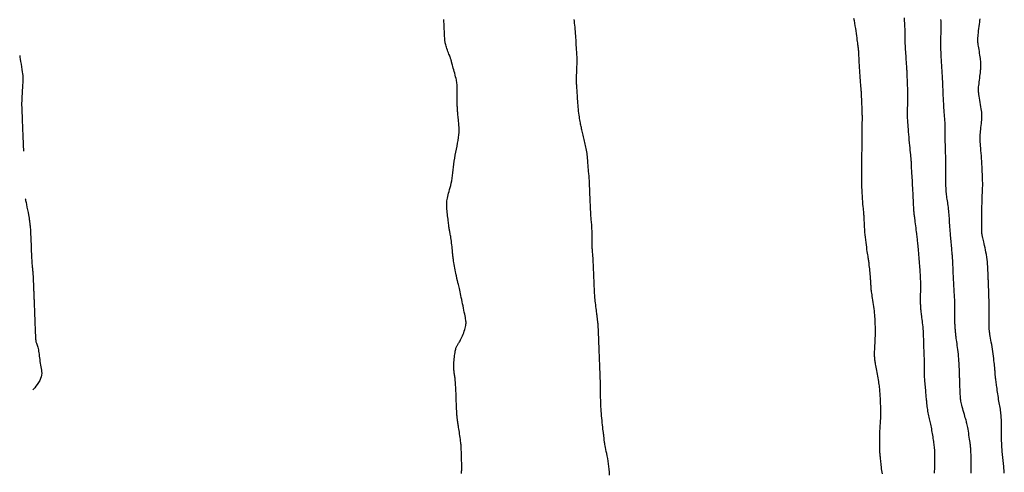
# Model space of a CAD drawing. Header units: millimetres. Extents: x 32690613 to 32693367, y 5343692 to 5344708.
# Tile 26 of 256: x 32692207 to 32692248, y 5343823 to 5343842. Entities that reach past the tile are written whole.
import ezdxf

# ---------------------------------------------------------------- set-up
doc = ezdxf.new("R2010")
doc.units = ezdxf.units.MM
doc.header["$LTSCALE"] = 20
for name, color, linetype in [('02-DGM_HL_495.00', 142, 'Continuous'), ('02-DGM_HL_495.50', 152, 'Continuous'), ('02-DGM_HL_496.00', 162, 'Continuous'), ('02-DGM_HL_496.50', 172, 'Continuous')]:
    doc.layers.add(name, color=color, linetype=linetype)

msp = doc.modelspace()

# ---------------------------------------------------------------- linework, layer by layer
at = {"layer": '02-DGM_HL_495.00', "elevation": 495, "flags": 128}
for points in [[(32692242.067, 5343841.883), (32692242.087, 5343841.777), (32692242.106, 5343841.668), (32692242.124, 5343841.558), (32692242.141, 5343841.448), (32692242.157, 5343841.341), (32692242.172, 5343841.238), (32692242.185, 5343841.141), (32692242.197, 5343841.052), (32692242.208, 5343840.972), (32692242.217, 5343840.904), (32692242.224, 5343840.848), (32692242.23, 5343840.803), (32692242.235, 5343840.768), (32692242.239, 5343840.741), (32692242.242, 5343840.721), (32692242.244, 5343840.705), (32692242.246, 5343840.692), (32692242.248, 5343840.681), (32692242.25, 5343840.669), (32692242.253, 5343840.655), (32692242.255, 5343840.638), (32692242.257, 5343840.615), (32692242.26, 5343840.587), (32692242.263, 5343840.551), (32692242.266, 5343840.505), (32692242.269, 5343840.449), (32692242.272, 5343840.38), (32692242.276, 5343840.301), (32692242.28, 5343840.213), (32692242.285, 5343840.118), (32692242.29, 5343840.016), (32692242.295, 5343839.911), (32692242.301, 5343839.803), (32692242.308, 5343839.694), (32692242.316, 5343839.586), (32692242.323, 5343839.479), (32692242.331, 5343839.376), (32692242.339, 5343839.278), (32692242.347, 5343839.185), (32692242.354, 5343839.1), (32692242.361, 5343839.022), (32692242.367, 5343838.955), (32692242.372, 5343838.897), (32692242.375, 5343838.848), (32692242.378, 5343838.805), (32692242.381, 5343838.763), (32692242.383, 5343838.722), (32692242.385, 5343838.679), (32692242.387, 5343838.629), (32692242.389, 5343838.572), (32692242.392, 5343838.505), (32692242.395, 5343838.429), (32692242.398, 5343838.348), (32692242.401, 5343838.264), (32692242.405, 5343838.18), (32692242.408, 5343838.099), (32692242.411, 5343838.023), (32692242.413, 5343837.956), (32692242.416, 5343837.899), (32692242.417, 5343837.851), (32692242.419, 5343837.812), (32692242.42, 5343837.779), (32692242.421, 5343837.752), (32692242.421, 5343837.73), (32692242.421, 5343837.71), (32692242.421, 5343837.692), (32692242.421, 5343837.673), (32692242.421, 5343837.654), (32692242.42, 5343837.632), (32692242.419, 5343837.606), (32692242.419, 5343837.574), (32692242.418, 5343837.536), (32692242.417, 5343837.488), (32692242.416, 5343837.431), (32692242.415, 5343837.363), (32692242.414, 5343837.285), (32692242.413, 5343837.198), (32692242.412, 5343837.103), (32692242.411, 5343837.002), (32692242.41, 5343836.896), (32692242.409, 5343836.786), (32692242.408, 5343836.674), (32692242.407, 5343836.56), (32692242.406, 5343836.446), (32692242.405, 5343836.336), (32692242.404, 5343836.229), (32692242.404, 5343836.129), (32692242.403, 5343836.038), (32692242.402, 5343835.956), (32692242.402, 5343835.887), (32692242.402, 5343835.831), (32692242.402, 5343835.785), (32692242.402, 5343835.747), (32692242.402, 5343835.711), (32692242.402, 5343835.675), (32692242.402, 5343835.635), (32692242.402, 5343835.587), (32692242.402, 5343835.529), (32692242.401, 5343835.456), (32692242.4, 5343835.37), (32692242.4, 5343835.273), (32692242.4, 5343835.167), (32692242.4, 5343835.053), (32692242.402, 5343834.934), (32692242.404, 5343834.811), (32692242.409, 5343834.686), (32692242.414, 5343834.562), (32692242.421, 5343834.439), (32692242.429, 5343834.32), (32692242.437, 5343834.207), (32692242.446, 5343834.101), (32692242.454, 5343834.004), (32692242.462, 5343833.918), (32692242.469, 5343833.844), (32692242.475, 5343833.785), (32692242.48, 5343833.737), (32692242.484, 5343833.696), (32692242.488, 5343833.659), (32692242.491, 5343833.622), (32692242.493, 5343833.583), (32692242.496, 5343833.537), (32692242.499, 5343833.481), (32692242.502, 5343833.412), (32692242.506, 5343833.331), (32692242.511, 5343833.241), (32692242.516, 5343833.142), (32692242.522, 5343833.038), (32692242.53, 5343832.929), (32692242.538, 5343832.819), (32692242.548, 5343832.708), (32692242.56, 5343832.598), (32692242.572, 5343832.492), (32692242.586, 5343832.389), (32692242.6, 5343832.291), (32692242.613, 5343832.2), (32692242.627, 5343832.115), (32692242.639, 5343832.039), (32692242.65, 5343831.972), (32692242.659, 5343831.914), (32692242.667, 5343831.865), (32692242.674, 5343831.821), (32692242.681, 5343831.78), (32692242.686, 5343831.739), (32692242.692, 5343831.697), (32692242.698, 5343831.65), (32692242.704, 5343831.596), (32692242.711, 5343831.534), (32692242.718, 5343831.464), (32692242.726, 5343831.39), (32692242.734, 5343831.313), (32692242.742, 5343831.235), (32692242.749, 5343831.159), (32692242.756, 5343831.087), (32692242.762, 5343831.021), (32692242.767, 5343830.963), (32692242.771, 5343830.911), (32692242.774, 5343830.866), (32692242.776, 5343830.827), (32692242.778, 5343830.791), (32692242.78, 5343830.758), (32692242.781, 5343830.728), (32692242.782, 5343830.698), (32692242.784, 5343830.668), (32692242.785, 5343830.638), (32692242.787, 5343830.605), (32692242.79, 5343830.57), (32692242.794, 5343830.53), (32692242.799, 5343830.485), (32692242.805, 5343830.434), (32692242.814, 5343830.375), (32692242.825, 5343830.309), (32692242.837, 5343830.236), (32692242.85, 5343830.158), (32692242.864, 5343830.074), (32692242.878, 5343829.988), (32692242.892, 5343829.9), (32692242.905, 5343829.81), (32692242.916, 5343829.722), (32692242.926, 5343829.634), (32692242.934, 5343829.549), (32692242.941, 5343829.467), (32692242.946, 5343829.387), (32692242.95, 5343829.31), (32692242.954, 5343829.237), (32692242.957, 5343829.168), (32692242.959, 5343829.104), (32692242.962, 5343829.043), (32692242.964, 5343828.986), (32692242.966, 5343828.932), (32692242.967, 5343828.877), (32692242.967, 5343828.823), (32692242.968, 5343828.766), (32692242.967, 5343828.706), (32692242.965, 5343828.642), (32692242.963, 5343828.572), (32692242.96, 5343828.498), (32692242.957, 5343828.421), (32692242.953, 5343828.343), (32692242.949, 5343828.266), (32692242.945, 5343828.191), (32692242.941, 5343828.12), (32692242.938, 5343828.054), (32692242.935, 5343827.995), (32692242.933, 5343827.941), (32692242.932, 5343827.893), (32692242.931, 5343827.849), (32692242.931, 5343827.809), (32692242.932, 5343827.771), (32692242.933, 5343827.735), (32692242.935, 5343827.699), (32692242.938, 5343827.663), (32692242.941, 5343827.626), (32692242.946, 5343827.587), (32692242.951, 5343827.546), (32692242.958, 5343827.502), (32692242.966, 5343827.453), (32692242.975, 5343827.4), (32692242.985, 5343827.341), (32692242.997, 5343827.276), (32692243.009, 5343827.205), (32692243.023, 5343827.131), (32692243.037, 5343827.055), (32692243.051, 5343826.977), (32692243.065, 5343826.9), (32692243.078, 5343826.824), (32692243.091, 5343826.751), (32692243.103, 5343826.681), (32692243.113, 5343826.615), (32692243.123, 5343826.551), (32692243.132, 5343826.489), (32692243.139, 5343826.429), (32692243.146, 5343826.368), (32692243.153, 5343826.308), (32692243.158, 5343826.246), (32692243.163, 5343826.183), (32692243.167, 5343826.119), (32692243.171, 5343826.053), (32692243.175, 5343825.988), (32692243.178, 5343825.922), (32692243.181, 5343825.856), (32692243.183, 5343825.792), (32692243.186, 5343825.729), (32692243.188, 5343825.667), (32692243.19, 5343825.606), (32692243.192, 5343825.547), (32692243.194, 5343825.488), (32692243.195, 5343825.429), (32692243.195, 5343825.369), (32692243.194, 5343825.309), (32692243.193, 5343825.247), (32692243.191, 5343825.183), (32692243.187, 5343825.118), (32692243.184, 5343825.051), (32692243.179, 5343824.982), (32692243.175, 5343824.912), (32692243.17, 5343824.839), (32692243.166, 5343824.765), (32692243.162, 5343824.69), (32692243.158, 5343824.612), (32692243.155, 5343824.534), (32692243.152, 5343824.456), (32692243.15, 5343824.379), (32692243.148, 5343824.303), (32692243.147, 5343824.23), (32692243.146, 5343824.161), (32692243.145, 5343824.096), (32692243.145, 5343824.036), (32692243.146, 5343823.98), (32692243.147, 5343823.929), (32692243.148, 5343823.88), (32692243.15, 5343823.834), (32692243.152, 5343823.79), (32692243.155, 5343823.746), (32692243.158, 5343823.703), (32692243.161, 5343823.66), (32692243.165, 5343823.616), (32692243.169, 5343823.57), (32692243.174, 5343823.523), (32692243.179, 5343823.473), (32692243.184, 5343823.42), (32692243.19, 5343823.364), (32692243.196, 5343823.304), (32692243.203, 5343823.239), (32692243.211, 5343823.171), (32692243.218, 5343823.101), (32692243.227, 5343823.028), (32692243.236, 5343822.954), (32692243.246, 5343822.88), (32692243.257, 5343822.807)], [(32692231.847, 5343822.762), (32692231.838, 5343822.883), (32692231.828, 5343823.003), (32692231.816, 5343823.12), (32692231.802, 5343823.236), (32692231.786, 5343823.348), (32692231.768, 5343823.457), (32692231.749, 5343823.562), (32692231.73, 5343823.66), (32692231.711, 5343823.753), (32692231.693, 5343823.838), (32692231.676, 5343823.914), (32692231.662, 5343823.981), (32692231.651, 5343824.038), (32692231.642, 5343824.086), (32692231.635, 5343824.127), (32692231.63, 5343824.161), (32692231.627, 5343824.19), (32692231.624, 5343824.215), (32692231.622, 5343824.238), (32692231.621, 5343824.26), (32692231.619, 5343824.282), (32692231.616, 5343824.305), (32692231.614, 5343824.332), (32692231.61, 5343824.361), (32692231.606, 5343824.397), (32692231.601, 5343824.438), (32692231.595, 5343824.487), (32692231.588, 5343824.544), (32692231.58, 5343824.611), (32692231.571, 5343824.687), (32692231.561, 5343824.769), (32692231.551, 5343824.858), (32692231.541, 5343824.951), (32692231.531, 5343825.047), (32692231.521, 5343825.144), (32692231.513, 5343825.243), (32692231.505, 5343825.34), (32692231.499, 5343825.435), (32692231.493, 5343825.527), (32692231.488, 5343825.616), (32692231.484, 5343825.701), (32692231.481, 5343825.78), (32692231.478, 5343825.853), (32692231.475, 5343825.92), (32692231.473, 5343825.978), (32692231.471, 5343826.03), (32692231.469, 5343826.076), (32692231.468, 5343826.117), (32692231.467, 5343826.154), (32692231.466, 5343826.188), (32692231.465, 5343826.219), (32692231.465, 5343826.25), (32692231.465, 5343826.28), (32692231.466, 5343826.311), (32692231.466, 5343826.343), (32692231.467, 5343826.379), (32692231.467, 5343826.419), (32692231.467, 5343826.464), (32692231.466, 5343826.515), (32692231.465, 5343826.574), (32692231.464, 5343826.64), (32692231.462, 5343826.713), (32692231.459, 5343826.789), (32692231.457, 5343826.868), (32692231.454, 5343826.947), (32692231.451, 5343827.024), (32692231.448, 5343827.097), (32692231.446, 5343827.163), (32692231.443, 5343827.222), (32692231.441, 5343827.274), (32692231.439, 5343827.322), (32692231.438, 5343827.368), (32692231.436, 5343827.414), (32692231.434, 5343827.462), (32692231.432, 5343827.514), (32692231.43, 5343827.573), (32692231.427, 5343827.639), (32692231.424, 5343827.713), (32692231.421, 5343827.793), (32692231.418, 5343827.879), (32692231.414, 5343827.968), (32692231.411, 5343828.061), (32692231.407, 5343828.156), (32692231.403, 5343828.252), (32692231.399, 5343828.348), (32692231.396, 5343828.443), (32692231.392, 5343828.535), (32692231.388, 5343828.625), (32692231.384, 5343828.71), (32692231.381, 5343828.79), (32692231.377, 5343828.864), (32692231.373, 5343828.931), (32692231.37, 5343828.989), (32692231.366, 5343829.04), (32692231.363, 5343829.085), (32692231.359, 5343829.125), (32692231.355, 5343829.161), (32692231.352, 5343829.194), (32692231.348, 5343829.226), (32692231.344, 5343829.257), (32692231.34, 5343829.289), (32692231.336, 5343829.322), (32692231.332, 5343829.358), (32692231.327, 5343829.396), (32692231.322, 5343829.439), (32692231.316, 5343829.486), (32692231.309, 5343829.539), (32692231.302, 5343829.597), (32692231.294, 5343829.663), (32692231.286, 5343829.734), (32692231.277, 5343829.809), (32692231.267, 5343829.885), (32692231.258, 5343829.963), (32692231.25, 5343830.039), (32692231.242, 5343830.112), (32692231.235, 5343830.181), (32692231.229, 5343830.244), (32692231.225, 5343830.303), (32692231.221, 5343830.358), (32692231.217, 5343830.412), (32692231.215, 5343830.465), (32692231.212, 5343830.519), (32692231.21, 5343830.575), (32692231.207, 5343830.635), (32692231.205, 5343830.7), (32692231.202, 5343830.769), (32692231.199, 5343830.843), (32692231.196, 5343830.919), (32692231.193, 5343830.999), (32692231.19, 5343831.08), (32692231.187, 5343831.162), (32692231.183, 5343831.246), (32692231.18, 5343831.329), (32692231.177, 5343831.411), (32692231.174, 5343831.492), (32692231.17, 5343831.572), (32692231.167, 5343831.648), (32692231.163, 5343831.722), (32692231.159, 5343831.791), (32692231.155, 5343831.856), (32692231.15, 5343831.916), (32692231.146, 5343831.971), (32692231.141, 5343832.023), (32692231.137, 5343832.071), (32692231.133, 5343832.116), (32692231.129, 5343832.16), (32692231.126, 5343832.202), (32692231.124, 5343832.244), (32692231.123, 5343832.286), (32692231.123, 5343832.328), (32692231.123, 5343832.372), (32692231.123, 5343832.418), (32692231.124, 5343832.466), (32692231.124, 5343832.518), (32692231.124, 5343832.573), (32692231.124, 5343832.633), (32692231.123, 5343832.698), (32692231.122, 5343832.767), (32692231.12, 5343832.839), (32692231.117, 5343832.912), (32692231.114, 5343832.985), (32692231.11, 5343833.057), (32692231.107, 5343833.127), (32692231.102, 5343833.193), (32692231.098, 5343833.255), (32692231.093, 5343833.314), (32692231.088, 5343833.37), (32692231.083, 5343833.425), (32692231.078, 5343833.479), (32692231.073, 5343833.534), (32692231.069, 5343833.591), (32692231.064, 5343833.652), (32692231.06, 5343833.716), (32692231.056, 5343833.784), (32692231.052, 5343833.856), (32692231.049, 5343833.93), (32692231.046, 5343834.006), (32692231.042, 5343834.084), (32692231.039, 5343834.163), (32692231.036, 5343834.242), (32692231.033, 5343834.322), (32692231.03, 5343834.4), (32692231.027, 5343834.478), (32692231.024, 5343834.554), (32692231.021, 5343834.628), (32692231.018, 5343834.7), (32692231.016, 5343834.768), (32692231.013, 5343834.833), (32692231.011, 5343834.893), (32692231.008, 5343834.95), (32692231.006, 5343835.003), (32692231.004, 5343835.055), (32692231.001, 5343835.104), (32692230.998, 5343835.152), (32692230.995, 5343835.2), (32692230.991, 5343835.247), (32692230.986, 5343835.295), (32692230.981, 5343835.344), (32692230.976, 5343835.394), (32692230.971, 5343835.445), (32692230.965, 5343835.499), (32692230.96, 5343835.554), (32692230.955, 5343835.612), (32692230.95, 5343835.673), (32692230.945, 5343835.737), (32692230.941, 5343835.803), (32692230.937, 5343835.872), (32692230.932, 5343835.941), (32692230.927, 5343836.012), (32692230.921, 5343836.083), (32692230.914, 5343836.153), (32692230.906, 5343836.222), (32692230.896, 5343836.29), (32692230.885, 5343836.356), (32692230.873, 5343836.421), (32692230.86, 5343836.485), (32692230.846, 5343836.548), (32692230.832, 5343836.611), (32692230.817, 5343836.673), (32692230.802, 5343836.735), (32692230.787, 5343836.797), (32692230.772, 5343836.858), (32692230.758, 5343836.919), (32692230.743, 5343836.979), (32692230.729, 5343837.038), (32692230.715, 5343837.095), (32692230.702, 5343837.15), (32692230.689, 5343837.203), (32692230.677, 5343837.254), (32692230.666, 5343837.302), (32692230.654, 5343837.351), (32692230.644, 5343837.399), (32692230.633, 5343837.449), (32692230.623, 5343837.501), (32692230.612, 5343837.557), (32692230.602, 5343837.617), (32692230.592, 5343837.681), (32692230.581, 5343837.751), (32692230.571, 5343837.824), (32692230.561, 5343837.901), (32692230.551, 5343837.981), (32692230.542, 5343838.064), (32692230.534, 5343838.149), (32692230.526, 5343838.235), (32692230.52, 5343838.323), (32692230.514, 5343838.41), (32692230.508, 5343838.496), (32692230.503, 5343838.58), (32692230.499, 5343838.661), (32692230.495, 5343838.738), (32692230.491, 5343838.81), (32692230.487, 5343838.876), (32692230.483, 5343838.935), (32692230.48, 5343838.988), (32692230.476, 5343839.035), (32692230.472, 5343839.078), (32692230.469, 5343839.117), (32692230.466, 5343839.154), (32692230.464, 5343839.189), (32692230.462, 5343839.224), (32692230.461, 5343839.258), (32692230.461, 5343839.293), (32692230.461, 5343839.33), (32692230.462, 5343839.369), (32692230.464, 5343839.413), (32692230.465, 5343839.46), (32692230.468, 5343839.513), (32692230.47, 5343839.573), (32692230.473, 5343839.639), (32692230.476, 5343839.71), (32692230.479, 5343839.785), (32692230.482, 5343839.862), (32692230.484, 5343839.939), (32692230.486, 5343840.015), (32692230.487, 5343840.088), (32692230.487, 5343840.155), (32692230.487, 5343840.217), (32692230.485, 5343840.274), (32692230.482, 5343840.327), (32692230.479, 5343840.378), (32692230.475, 5343840.429), (32692230.471, 5343840.482), (32692230.467, 5343840.537), (32692230.463, 5343840.596), (32692230.459, 5343840.662), (32692230.455, 5343840.732), (32692230.451, 5343840.808), (32692230.447, 5343840.887), (32692230.442, 5343840.97), (32692230.437, 5343841.056), (32692230.431, 5343841.144), (32692230.424, 5343841.233), (32692230.417, 5343841.323), (32692230.409, 5343841.413), (32692230.4, 5343841.502), (32692230.391, 5343841.588), (32692230.383, 5343841.671), (32692230.374, 5343841.75), (32692230.367, 5343841.822)]]:
    msp.add_lwpolyline(points, dxfattribs=at)
at = {"layer": '02-DGM_HL_495.50', "elevation": 495.5, "flags": 128}
for points in [[(32692244.181, 5343841.894), (32692244.191, 5343841.773), (32692244.199, 5343841.653), (32692244.205, 5343841.535), (32692244.21, 5343841.422), (32692244.213, 5343841.315), (32692244.215, 5343841.215), (32692244.217, 5343841.123), (32692244.217, 5343841.042), (32692244.218, 5343840.973), (32692244.218, 5343840.917), (32692244.218, 5343840.871), (32692244.218, 5343840.831), (32692244.219, 5343840.796), (32692244.22, 5343840.76), (32692244.221, 5343840.721), (32692244.224, 5343840.676), (32692244.227, 5343840.621), (32692244.231, 5343840.554), (32692244.236, 5343840.477), (32692244.242, 5343840.393), (32692244.248, 5343840.306), (32692244.254, 5343840.219), (32692244.259, 5343840.135), (32692244.265, 5343840.057), (32692244.27, 5343839.989), (32692244.273, 5343839.932), (32692244.277, 5343839.887), (32692244.279, 5343839.852), (32692244.281, 5343839.825), (32692244.282, 5343839.804), (32692244.284, 5343839.787), (32692244.284, 5343839.774), (32692244.285, 5343839.763), (32692244.286, 5343839.751), (32692244.287, 5343839.738), (32692244.288, 5343839.721), (32692244.289, 5343839.7), (32692244.29, 5343839.672), (32692244.292, 5343839.636), (32692244.294, 5343839.591), (32692244.296, 5343839.535), (32692244.299, 5343839.466), (32692244.302, 5343839.389), (32692244.306, 5343839.305), (32692244.309, 5343839.217), (32692244.313, 5343839.13), (32692244.316, 5343839.046), (32692244.319, 5343838.968), (32692244.322, 5343838.9), (32692244.324, 5343838.843), (32692244.326, 5343838.796), (32692244.327, 5343838.755), (32692244.328, 5343838.718), (32692244.328, 5343838.68), (32692244.328, 5343838.639), (32692244.327, 5343838.592), (32692244.326, 5343838.535), (32692244.324, 5343838.467), (32692244.323, 5343838.389), (32692244.32, 5343838.305), (32692244.318, 5343838.218), (32692244.316, 5343838.132), (32692244.314, 5343838.049), (32692244.312, 5343837.974), (32692244.311, 5343837.908), (32692244.309, 5343837.856), (32692244.309, 5343837.813), (32692244.309, 5343837.777), (32692244.31, 5343837.744), (32692244.311, 5343837.711), (32692244.313, 5343837.673), (32692244.317, 5343837.629), (32692244.321, 5343837.573), (32692244.326, 5343837.504), (32692244.332, 5343837.422), (32692244.339, 5343837.33), (32692244.347, 5343837.229), (32692244.355, 5343837.122), (32692244.364, 5343837.01), (32692244.374, 5343836.896), (32692244.384, 5343836.781), (32692244.395, 5343836.667), (32692244.405, 5343836.557), (32692244.416, 5343836.45), (32692244.426, 5343836.348), (32692244.436, 5343836.253), (32692244.444, 5343836.166), (32692244.452, 5343836.088), (32692244.459, 5343836.02), (32692244.464, 5343835.963), (32692244.468, 5343835.917), (32692244.471, 5343835.879), (32692244.473, 5343835.848), (32692244.474, 5343835.823), (32692244.475, 5343835.803), (32692244.475, 5343835.785), (32692244.475, 5343835.769), (32692244.476, 5343835.753), (32692244.476, 5343835.736), (32692244.476, 5343835.716), (32692244.477, 5343835.692), (32692244.478, 5343835.662), (32692244.48, 5343835.624), (32692244.483, 5343835.577), (32692244.486, 5343835.521), (32692244.49, 5343835.453), (32692244.495, 5343835.374), (32692244.501, 5343835.287), (32692244.507, 5343835.193), (32692244.513, 5343835.093), (32692244.52, 5343834.989), (32692244.526, 5343834.882), (32692244.532, 5343834.774), (32692244.538, 5343834.666), (32692244.543, 5343834.56), (32692244.548, 5343834.457), (32692244.552, 5343834.359), (32692244.556, 5343834.266), (32692244.56, 5343834.18), (32692244.564, 5343834.103), (32692244.567, 5343834.035), (32692244.57, 5343833.978), (32692244.572, 5343833.93), (32692244.575, 5343833.891), (32692244.577, 5343833.858), (32692244.579, 5343833.831), (32692244.581, 5343833.808), (32692244.583, 5343833.787), (32692244.585, 5343833.767), (32692244.587, 5343833.748), (32692244.589, 5343833.726), (32692244.592, 5343833.702), (32692244.595, 5343833.673), (32692244.599, 5343833.64), (32692244.604, 5343833.599), (32692244.61, 5343833.551), (32692244.617, 5343833.494), (32692244.625, 5343833.427), (32692244.635, 5343833.352), (32692244.645, 5343833.271), (32692244.656, 5343833.188), (32692244.667, 5343833.103), (32692244.677, 5343833.021), (32692244.687, 5343832.942), (32692244.696, 5343832.87), (32692244.704, 5343832.806), (32692244.711, 5343832.75), (32692244.717, 5343832.697), (32692244.722, 5343832.648), (32692244.727, 5343832.599), (32692244.732, 5343832.549), (32692244.738, 5343832.496), (32692244.744, 5343832.437), (32692244.75, 5343832.371), (32692244.757, 5343832.299), (32692244.765, 5343832.221), (32692244.773, 5343832.139), (32692244.781, 5343832.054), (32692244.789, 5343831.966), (32692244.797, 5343831.877), (32692244.805, 5343831.789), (32692244.812, 5343831.701), (32692244.819, 5343831.615), (32692244.826, 5343831.531), (32692244.832, 5343831.449), (32692244.837, 5343831.371), (32692244.842, 5343831.297), (32692244.847, 5343831.227), (32692244.851, 5343831.161), (32692244.854, 5343831.102), (32692244.857, 5343831.046), (32692244.859, 5343830.992), (32692244.861, 5343830.94), (32692244.863, 5343830.888), (32692244.864, 5343830.833), (32692244.864, 5343830.776), (32692244.865, 5343830.713), (32692244.864, 5343830.645), (32692244.864, 5343830.573), (32692244.863, 5343830.497), (32692244.862, 5343830.42), (32692244.861, 5343830.344), (32692244.86, 5343830.269), (32692244.859, 5343830.199), (32692244.859, 5343830.133), (32692244.859, 5343830.074), (32692244.859, 5343830.02), (32692244.86, 5343829.972), (32692244.861, 5343829.928), (32692244.863, 5343829.887), (32692244.864, 5343829.849), (32692244.867, 5343829.812), (32692244.869, 5343829.776), (32692244.872, 5343829.739), (32692244.875, 5343829.702), (32692244.879, 5343829.662), (32692244.883, 5343829.62), (32692244.887, 5343829.575), (32692244.893, 5343829.526), (32692244.899, 5343829.473), (32692244.906, 5343829.413), (32692244.914, 5343829.348), (32692244.923, 5343829.277), (32692244.932, 5343829.202), (32692244.941, 5343829.124), (32692244.95, 5343829.042), (32692244.959, 5343828.959), (32692244.966, 5343828.874), (32692244.973, 5343828.789), (32692244.978, 5343828.705), (32692244.983, 5343828.622), (32692244.986, 5343828.541), (32692244.989, 5343828.462), (32692244.991, 5343828.385), (32692244.993, 5343828.312), (32692244.994, 5343828.243), (32692244.996, 5343828.178), (32692244.998, 5343828.118), (32692245, 5343828.062), (32692245.003, 5343828.007), (32692245.005, 5343827.954), (32692245.008, 5343827.901), (32692245.01, 5343827.847), (32692245.012, 5343827.79), (32692245.014, 5343827.729), (32692245.016, 5343827.664), (32692245.017, 5343827.594), (32692245.018, 5343827.523), (32692245.019, 5343827.45), (32692245.02, 5343827.377), (32692245.021, 5343827.305), (32692245.021, 5343827.237), (32692245.022, 5343827.172), (32692245.022, 5343827.112), (32692245.022, 5343827.055), (32692245.023, 5343827.002), (32692245.024, 5343826.95), (32692245.026, 5343826.898), (32692245.028, 5343826.846), (32692245.031, 5343826.791), (32692245.035, 5343826.732), (32692245.04, 5343826.67), (32692245.045, 5343826.604), (32692245.051, 5343826.535), (32692245.058, 5343826.465), (32692245.064, 5343826.395), (32692245.071, 5343826.325), (32692245.077, 5343826.258), (32692245.083, 5343826.194), (32692245.089, 5343826.133), (32692245.094, 5343826.076), (32692245.098, 5343826.021), (32692245.103, 5343825.968), (32692245.108, 5343825.915), (32692245.113, 5343825.862), (32692245.118, 5343825.808), (32692245.124, 5343825.751), (32692245.131, 5343825.691), (32692245.138, 5343825.629), (32692245.147, 5343825.565), (32692245.156, 5343825.5), (32692245.165, 5343825.434), (32692245.176, 5343825.368), (32692245.187, 5343825.304), (32692245.199, 5343825.241), (32692245.212, 5343825.18), (32692245.226, 5343825.12), (32692245.24, 5343825.062), (32692245.254, 5343825.004), (32692245.268, 5343824.946), (32692245.282, 5343824.887), (32692245.296, 5343824.826), (32692245.309, 5343824.764), (32692245.322, 5343824.699), (32692245.335, 5343824.632), (32692245.346, 5343824.563), (32692245.358, 5343824.494), (32692245.369, 5343824.426), (32692245.379, 5343824.358), (32692245.389, 5343824.292), (32692245.398, 5343824.229), (32692245.407, 5343824.168), (32692245.415, 5343824.109), (32692245.423, 5343824.052), (32692245.43, 5343823.996), (32692245.437, 5343823.939), (32692245.443, 5343823.882), (32692245.448, 5343823.822), (32692245.452, 5343823.76), (32692245.455, 5343823.695), (32692245.458, 5343823.627), (32692245.46, 5343823.557), (32692245.461, 5343823.487), (32692245.461, 5343823.417), (32692245.461, 5343823.348), (32692245.46, 5343823.281), (32692245.458, 5343823.216), (32692245.456, 5343823.155), (32692245.454, 5343823.098), (32692245.452, 5343823.043), (32692245.449, 5343822.99), (32692245.446, 5343822.938), (32692245.444, 5343822.887), (32692245.441, 5343822.837)], [(32692225.648, 5343822.833), (32692225.651, 5343822.879), (32692225.653, 5343822.924), (32692225.655, 5343822.969), (32692225.656, 5343823.017), (32692225.657, 5343823.069), (32692225.657, 5343823.129), (32692225.656, 5343823.198), (32692225.655, 5343823.275), (32692225.653, 5343823.356), (32692225.65, 5343823.44), (32692225.648, 5343823.523), (32692225.645, 5343823.603), (32692225.642, 5343823.678), (32692225.64, 5343823.746), (32692225.639, 5343823.803), (32692225.637, 5343823.853), (32692225.636, 5343823.897), (32692225.634, 5343823.939), (32692225.632, 5343823.979), (32692225.628, 5343824.022), (32692225.624, 5343824.068), (32692225.618, 5343824.122), (32692225.61, 5343824.184), (32692225.601, 5343824.253), (32692225.591, 5343824.327), (32692225.581, 5343824.404), (32692225.569, 5343824.481), (32692225.558, 5343824.557), (32692225.547, 5343824.629), (32692225.537, 5343824.695), (32692225.527, 5343824.753), (32692225.519, 5343824.804), (32692225.511, 5343824.85), (32692225.504, 5343824.89), (32692225.498, 5343824.927), (32692225.492, 5343824.962), (32692225.486, 5343824.995), (32692225.481, 5343825.028), (32692225.477, 5343825.061), (32692225.472, 5343825.096), (32692225.468, 5343825.134), (32692225.464, 5343825.174), (32692225.461, 5343825.219), (32692225.457, 5343825.267), (32692225.454, 5343825.321), (32692225.45, 5343825.38), (32692225.447, 5343825.446), (32692225.443, 5343825.517), (32692225.44, 5343825.593), (32692225.436, 5343825.673), (32692225.433, 5343825.756), (32692225.429, 5343825.841), (32692225.426, 5343825.929), (32692225.422, 5343826.017), (32692225.419, 5343826.105), (32692225.416, 5343826.192), (32692225.412, 5343826.278), (32692225.408, 5343826.361), (32692225.404, 5343826.441), (32692225.4, 5343826.517), (32692225.396, 5343826.588), (32692225.391, 5343826.653), (32692225.386, 5343826.712), (32692225.381, 5343826.766), (32692225.375, 5343826.815), (32692225.369, 5343826.861), (32692225.364, 5343826.904), (32692225.358, 5343826.945), (32692225.352, 5343826.985), (32692225.346, 5343827.025), (32692225.341, 5343827.066), (32692225.336, 5343827.109), (32692225.332, 5343827.153), (32692225.328, 5343827.2), (32692225.326, 5343827.249), (32692225.324, 5343827.302), (32692225.325, 5343827.358), (32692225.326, 5343827.419), (32692225.33, 5343827.483), (32692225.335, 5343827.551), (32692225.342, 5343827.621), (32692225.35, 5343827.69), (32692225.358, 5343827.758), (32692225.367, 5343827.823), (32692225.377, 5343827.884), (32692225.386, 5343827.939), (32692225.395, 5343827.987), (32692225.404, 5343828.029), (32692225.414, 5343828.065), (32692225.424, 5343828.097), (32692225.434, 5343828.126), (32692225.446, 5343828.152), (32692225.458, 5343828.176), (32692225.472, 5343828.2), (32692225.488, 5343828.225), (32692225.505, 5343828.25), (32692225.523, 5343828.278), (32692225.543, 5343828.308), (32692225.564, 5343828.342), (32692225.587, 5343828.38), (32692225.61, 5343828.424), (32692225.635, 5343828.473), (32692225.661, 5343828.529), (32692225.687, 5343828.589), (32692225.714, 5343828.653), (32692225.739, 5343828.719), (32692225.762, 5343828.786), (32692225.784, 5343828.851), (32692225.802, 5343828.913), (32692225.817, 5343828.97), (32692225.827, 5343829.022), (32692225.834, 5343829.069), (32692225.837, 5343829.113), (32692225.837, 5343829.157), (32692225.833, 5343829.202), (32692225.827, 5343829.249), (32692225.818, 5343829.301), (32692225.807, 5343829.36), (32692225.795, 5343829.426), (32692225.78, 5343829.498), (32692225.764, 5343829.577), (32692225.747, 5343829.66), (32692225.73, 5343829.747), (32692225.711, 5343829.835), (32692225.693, 5343829.925), (32692225.674, 5343830.014), (32692225.656, 5343830.102), (32692225.638, 5343830.187), (32692225.621, 5343830.27), (32692225.604, 5343830.35), (32692225.588, 5343830.426), (32692225.573, 5343830.498), (32692225.558, 5343830.564), (32692225.544, 5343830.625), (32692225.531, 5343830.68), (32692225.519, 5343830.729), (32692225.508, 5343830.772), (32692225.498, 5343830.811), (32692225.489, 5343830.845), (32692225.481, 5343830.874), (32692225.474, 5343830.9), (32692225.468, 5343830.922), (32692225.463, 5343830.942), (32692225.458, 5343830.96), (32692225.454, 5343830.978), (32692225.449, 5343830.999), (32692225.444, 5343831.024), (32692225.438, 5343831.056), (32692225.43, 5343831.094), (32692225.421, 5343831.143), (32692225.409, 5343831.202), (32692225.396, 5343831.27), (32692225.382, 5343831.344), (32692225.367, 5343831.421), (32692225.353, 5343831.5), (32692225.339, 5343831.577), (32692225.326, 5343831.65), (32692225.314, 5343831.717), (32692225.305, 5343831.775), (32692225.298, 5343831.826), (32692225.292, 5343831.872), (32692225.288, 5343831.915), (32692225.284, 5343831.958), (32692225.28, 5343832.003), (32692225.275, 5343832.052), (32692225.27, 5343832.107), (32692225.264, 5343832.17), (32692225.257, 5343832.24), (32692225.25, 5343832.314), (32692225.241, 5343832.391), (32692225.233, 5343832.467), (32692225.223, 5343832.543), (32692225.214, 5343832.614), (32692225.205, 5343832.68), (32692225.196, 5343832.738), (32692225.187, 5343832.79), (32692225.178, 5343832.837), (32692225.17, 5343832.878), (32692225.162, 5343832.917), (32692225.155, 5343832.954), (32692225.147, 5343832.989), (32692225.14, 5343833.025), (32692225.134, 5343833.062), (32692225.128, 5343833.101), (32692225.122, 5343833.142), (32692225.116, 5343833.186), (32692225.11, 5343833.233), (32692225.104, 5343833.283), (32692225.097, 5343833.338), (32692225.091, 5343833.398), (32692225.083, 5343833.463), (32692225.075, 5343833.531), (32692225.067, 5343833.603), (32692225.059, 5343833.676), (32692225.052, 5343833.748), (32692225.045, 5343833.82), (32692225.039, 5343833.89), (32692225.035, 5343833.956), (32692225.032, 5343834.018), (32692225.03, 5343834.076), (32692225.03, 5343834.131), (32692225.033, 5343834.186), (32692225.038, 5343834.24), (32692225.045, 5343834.295), (32692225.056, 5343834.353), (32692225.07, 5343834.414), (32692225.087, 5343834.48), (32692225.106, 5343834.55), (32692225.128, 5343834.625), (32692225.15, 5343834.705), (32692225.173, 5343834.79), (32692225.196, 5343834.88), (32692225.217, 5343834.975), (32692225.237, 5343835.076), (32692225.254, 5343835.182), (32692225.269, 5343835.293), (32692225.283, 5343835.408), (32692225.296, 5343835.526), (32692225.31, 5343835.648), (32692225.325, 5343835.771), (32692225.342, 5343835.896), (32692225.362, 5343836.022), (32692225.384, 5343836.148), (32692225.409, 5343836.273), (32692225.435, 5343836.398), (32692225.461, 5343836.521), (32692225.485, 5343836.643), (32692225.507, 5343836.762), (32692225.525, 5343836.878), (32692225.538, 5343836.99), (32692225.545, 5343837.099), (32692225.548, 5343837.203), (32692225.546, 5343837.303), (32692225.541, 5343837.396), (32692225.534, 5343837.484), (32692225.526, 5343837.565), (32692225.517, 5343837.639), (32692225.509, 5343837.705), (32692225.502, 5343837.764), (32692225.497, 5343837.815), (32692225.493, 5343837.86), (32692225.489, 5343837.899), (32692225.487, 5343837.935), (32692225.485, 5343837.967), (32692225.483, 5343837.997), (32692225.481, 5343838.026), (32692225.479, 5343838.055), (32692225.477, 5343838.084), (32692225.475, 5343838.116), (32692225.473, 5343838.15), (32692225.471, 5343838.189), (32692225.469, 5343838.234), (32692225.468, 5343838.284), (32692225.467, 5343838.343), (32692225.466, 5343838.409), (32692225.466, 5343838.482), (32692225.466, 5343838.56), (32692225.466, 5343838.64), (32692225.467, 5343838.72), (32692225.467, 5343838.798), (32692225.467, 5343838.872), (32692225.466, 5343838.94), (32692225.465, 5343839.001), (32692225.463, 5343839.055), (32692225.46, 5343839.105), (32692225.456, 5343839.152), (32692225.449, 5343839.2), (32692225.441, 5343839.249), (32692225.43, 5343839.302), (32692225.417, 5343839.36), (32692225.4, 5343839.425), (32692225.382, 5343839.496), (32692225.362, 5343839.57), (32692225.341, 5343839.645), (32692225.32, 5343839.718), (32692225.301, 5343839.788), (32692225.283, 5343839.851), (32692225.268, 5343839.907), (32692225.256, 5343839.952), (32692225.246, 5343839.988), (32692225.239, 5343840.017), (32692225.234, 5343840.04), (32692225.23, 5343840.058), (32692225.226, 5343840.074), (32692225.223, 5343840.088), (32692225.219, 5343840.103), (32692225.213, 5343840.119), (32692225.207, 5343840.138), (32692225.2, 5343840.16), (32692225.191, 5343840.185), (32692225.18, 5343840.214), (32692225.167, 5343840.247), (32692225.153, 5343840.286), (32692225.137, 5343840.329), (32692225.118, 5343840.378), (32692225.098, 5343840.431), (32692225.078, 5343840.487), (32692225.057, 5343840.545), (32692225.036, 5343840.602), (32692225.017, 5343840.659), (32692224.999, 5343840.712), (32692224.984, 5343840.761), (32692224.972, 5343840.805), (32692224.963, 5343840.845), (32692224.956, 5343840.883), (32692224.951, 5343840.921), (32692224.947, 5343840.961), (32692224.944, 5343841.006), (32692224.942, 5343841.056), (32692224.939, 5343841.114), (32692224.937, 5343841.18), (32692224.934, 5343841.255), (32692224.93, 5343841.334), (32692224.927, 5343841.415), (32692224.923, 5343841.497), (32692224.919, 5343841.576), (32692224.915, 5343841.65), (32692224.911, 5343841.717), (32692224.907, 5343841.775), (32692224.903, 5343841.824)]]:
    msp.add_lwpolyline(points, dxfattribs=at)
at = {"layer": '02-DGM_HL_496.00', "elevation": 496, "flags": 128}
for points in [[(32692246.987, 5343822.839), (32692246.988, 5343822.949), (32692246.989, 5343823.057), (32692246.99, 5343823.161), (32692246.989, 5343823.259), (32692246.989, 5343823.352), (32692246.988, 5343823.437), (32692246.986, 5343823.514), (32692246.985, 5343823.582), (32692246.983, 5343823.639), (32692246.982, 5343823.687), (32692246.98, 5343823.728), (32692246.979, 5343823.761), (32692246.977, 5343823.789), (32692246.975, 5343823.814), (32692246.974, 5343823.835), (32692246.973, 5343823.855), (32692246.971, 5343823.875), (32692246.97, 5343823.896), (32692246.968, 5343823.92), (32692246.966, 5343823.947), (32692246.962, 5343823.98), (32692246.958, 5343824.02), (32692246.952, 5343824.068), (32692246.945, 5343824.125), (32692246.935, 5343824.192), (32692246.924, 5343824.267), (32692246.912, 5343824.348), (32692246.899, 5343824.432), (32692246.886, 5343824.517), (32692246.872, 5343824.599), (32692246.859, 5343824.677), (32692246.846, 5343824.748), (32692246.834, 5343824.81), (32692246.823, 5343824.864), (32692246.812, 5343824.914), (32692246.801, 5343824.96), (32692246.789, 5343825.006), (32692246.776, 5343825.054), (32692246.761, 5343825.105), (32692246.744, 5343825.163), (32692246.725, 5343825.229), (32692246.705, 5343825.301), (32692246.683, 5343825.378), (32692246.661, 5343825.456), (32692246.64, 5343825.534), (32692246.619, 5343825.61), (32692246.601, 5343825.681), (32692246.585, 5343825.745), (32692246.572, 5343825.802), (32692246.562, 5343825.851), (32692246.554, 5343825.896), (32692246.548, 5343825.939), (32692246.543, 5343825.983), (32692246.54, 5343826.028), (32692246.537, 5343826.079), (32692246.534, 5343826.137), (32692246.531, 5343826.204), (32692246.528, 5343826.278), (32692246.525, 5343826.357), (32692246.522, 5343826.438), (32692246.519, 5343826.519), (32692246.516, 5343826.598), (32692246.513, 5343826.671), (32692246.511, 5343826.738), (32692246.509, 5343826.796), (32692246.507, 5343826.846), (32692246.506, 5343826.892), (32692246.505, 5343826.935), (32692246.504, 5343826.979), (32692246.502, 5343827.024), (32692246.501, 5343827.075), (32692246.499, 5343827.133), (32692246.497, 5343827.2), (32692246.494, 5343827.276), (32692246.49, 5343827.358), (32692246.486, 5343827.446), (32692246.48, 5343827.537), (32692246.474, 5343827.632), (32692246.466, 5343827.728), (32692246.457, 5343827.823), (32692246.446, 5343827.917), (32692246.435, 5343828.009), (32692246.423, 5343828.098), (32692246.41, 5343828.184), (32692246.398, 5343828.265), (32692246.386, 5343828.342), (32692246.375, 5343828.414), (32692246.366, 5343828.479), (32692246.358, 5343828.538), (32692246.351, 5343828.591), (32692246.345, 5343828.64), (32692246.341, 5343828.684), (32692246.337, 5343828.725), (32692246.334, 5343828.764), (32692246.331, 5343828.802), (32692246.328, 5343828.839), (32692246.325, 5343828.876), (32692246.323, 5343828.914), (32692246.32, 5343828.954), (32692246.317, 5343828.997), (32692246.314, 5343829.043), (32692246.312, 5343829.092), (32692246.31, 5343829.147), (32692246.309, 5343829.206), (32692246.308, 5343829.272), (32692246.308, 5343829.341), (32692246.308, 5343829.414), (32692246.308, 5343829.488), (32692246.309, 5343829.561), (32692246.309, 5343829.633), (32692246.31, 5343829.701), (32692246.31, 5343829.765), (32692246.309, 5343829.822), (32692246.309, 5343829.874), (32692246.308, 5343829.923), (32692246.307, 5343829.971), (32692246.305, 5343830.019), (32692246.303, 5343830.069), (32692246.3, 5343830.123), (32692246.296, 5343830.182), (32692246.292, 5343830.247), (32692246.288, 5343830.32), (32692246.283, 5343830.397), (32692246.278, 5343830.479), (32692246.273, 5343830.564), (32692246.268, 5343830.651), (32692246.263, 5343830.741), (32692246.258, 5343830.831), (32692246.254, 5343830.92), (32692246.249, 5343831.009), (32692246.245, 5343831.095), (32692246.242, 5343831.18), (32692246.238, 5343831.26), (32692246.235, 5343831.337), (32692246.232, 5343831.408), (32692246.23, 5343831.474), (32692246.228, 5343831.533), (32692246.225, 5343831.586), (32692246.223, 5343831.635), (32692246.222, 5343831.68), (32692246.22, 5343831.721), (32692246.218, 5343831.761), (32692246.215, 5343831.798), (32692246.213, 5343831.836), (32692246.21, 5343831.873), (32692246.208, 5343831.911), (32692246.204, 5343831.951), (32692246.201, 5343831.994), (32692246.197, 5343832.039), (32692246.192, 5343832.089), (32692246.187, 5343832.143), (32692246.182, 5343832.202), (32692246.176, 5343832.267), (32692246.17, 5343832.337), (32692246.163, 5343832.41), (32692246.156, 5343832.485), (32692246.149, 5343832.56), (32692246.142, 5343832.635), (32692246.136, 5343832.707), (32692246.129, 5343832.775), (32692246.124, 5343832.838), (32692246.118, 5343832.897), (32692246.113, 5343832.954), (32692246.109, 5343833.009), (32692246.104, 5343833.064), (32692246.1, 5343833.119), (32692246.096, 5343833.176), (32692246.093, 5343833.237), (32692246.089, 5343833.301), (32692246.085, 5343833.369), (32692246.081, 5343833.44), (32692246.077, 5343833.514), (32692246.073, 5343833.588), (32692246.067, 5343833.664), (32692246.061, 5343833.74), (32692246.054, 5343833.815), (32692246.045, 5343833.889), (32692246.036, 5343833.962), (32692246.026, 5343834.033), (32692246.016, 5343834.103), (32692246.006, 5343834.171), (32692245.995, 5343834.238), (32692245.986, 5343834.303), (32692245.976, 5343834.366), (32692245.968, 5343834.428), (32692245.961, 5343834.487), (32692245.954, 5343834.547), (32692245.949, 5343834.605), (32692245.944, 5343834.664), (32692245.94, 5343834.723), (32692245.937, 5343834.784), (32692245.935, 5343834.846), (32692245.933, 5343834.909), (32692245.932, 5343834.975), (32692245.931, 5343835.041), (32692245.931, 5343835.108), (32692245.931, 5343835.175), (32692245.931, 5343835.241), (32692245.932, 5343835.306), (32692245.932, 5343835.37), (32692245.932, 5343835.431), (32692245.931, 5343835.491), (32692245.931, 5343835.549), (32692245.931, 5343835.605), (32692245.93, 5343835.66), (32692245.93, 5343835.715), (32692245.929, 5343835.768), (32692245.928, 5343835.821), (32692245.928, 5343835.874), (32692245.927, 5343835.926), (32692245.926, 5343835.979), (32692245.925, 5343836.033), (32692245.924, 5343836.088), (32692245.923, 5343836.145), (32692245.922, 5343836.204), (32692245.92, 5343836.265), (32692245.918, 5343836.329), (32692245.916, 5343836.395), (32692245.914, 5343836.464), (32692245.912, 5343836.534), (32692245.91, 5343836.606), (32692245.908, 5343836.68), (32692245.906, 5343836.754), (32692245.905, 5343836.83), (32692245.904, 5343836.906), (32692245.904, 5343836.982), (32692245.904, 5343837.057), (32692245.903, 5343837.131), (32692245.903, 5343837.204), (32692245.903, 5343837.274), (32692245.902, 5343837.342), (32692245.9, 5343837.406), (32692245.898, 5343837.467), (32692245.895, 5343837.524), (32692245.892, 5343837.58), (32692245.888, 5343837.635), (32692245.884, 5343837.689), (32692245.88, 5343837.744), (32692245.875, 5343837.8), (32692245.871, 5343837.858), (32692245.866, 5343837.92), (32692245.861, 5343837.984), (32692245.856, 5343838.049), (32692245.852, 5343838.116), (32692245.847, 5343838.183), (32692245.843, 5343838.25), (32692245.839, 5343838.315), (32692245.836, 5343838.379), (32692245.832, 5343838.44), (32692245.829, 5343838.499), (32692245.827, 5343838.557), (32692245.824, 5343838.614), (32692245.822, 5343838.672), (32692245.819, 5343838.73), (32692245.817, 5343838.789), (32692245.814, 5343838.85), (32692245.812, 5343838.914), (32692245.809, 5343838.98), (32692245.807, 5343839.047), (32692245.804, 5343839.114), (32692245.801, 5343839.182), (32692245.798, 5343839.248), (32692245.795, 5343839.314), (32692245.792, 5343839.378), (32692245.789, 5343839.439), (32692245.785, 5343839.498), (32692245.782, 5343839.555), (32692245.778, 5343839.61), (32692245.775, 5343839.665), (32692245.771, 5343839.719), (32692245.768, 5343839.772), (32692245.764, 5343839.825), (32692245.761, 5343839.879), (32692245.757, 5343839.934), (32692245.753, 5343839.989), (32692245.75, 5343840.045), (32692245.746, 5343840.102), (32692245.743, 5343840.16), (32692245.739, 5343840.22), (32692245.736, 5343840.281), (32692245.733, 5343840.345), (32692245.73, 5343840.409), (32692245.727, 5343840.475), (32692245.725, 5343840.54), (32692245.723, 5343840.606), (32692245.721, 5343840.67), (32692245.72, 5343840.733), (32692245.72, 5343840.795), (32692245.72, 5343840.854), (32692245.721, 5343840.912), (32692245.722, 5343840.968), (32692245.723, 5343841.024), (32692245.725, 5343841.081), (32692245.726, 5343841.138), (32692245.727, 5343841.197), (32692245.728, 5343841.258), (32692245.729, 5343841.322), (32692245.729, 5343841.389), (32692245.729, 5343841.458), (32692245.729, 5343841.529), (32692245.728, 5343841.601), (32692245.728, 5343841.676), (32692245.727, 5343841.751), (32692245.726, 5343841.827)], [(32692207.144, 5343840.314), (32692207.148, 5343840.294), (32692207.156, 5343840.241), (32692207.169, 5343840.161), (32692207.185, 5343840.062), (32692207.203, 5343839.953), (32692207.221, 5343839.84), (32692207.238, 5343839.73), (32692207.253, 5343839.632), (32692207.264, 5343839.551), (32692207.272, 5343839.484), (32692207.278, 5343839.425), (32692207.28, 5343839.371), (32692207.281, 5343839.314), (32692207.279, 5343839.252), (32692207.275, 5343839.178), (32692207.269, 5343839.087), (32692207.263, 5343838.976), (32692207.255, 5343838.853), (32692207.247, 5343838.725), (32692207.24, 5343838.601), (32692207.233, 5343838.489), (32692207.228, 5343838.399), (32692207.224, 5343838.338), (32692207.223, 5343838.316)], [(32692207.223, 5343838.316), (32692207.223, 5343838.293), (32692207.226, 5343838.233), (32692207.229, 5343838.144), (32692207.234, 5343838.034), (32692207.238, 5343837.913), (32692207.243, 5343837.789), (32692207.248, 5343837.67), (32692207.252, 5343837.566), (32692207.255, 5343837.484), (32692207.257, 5343837.422), (32692207.259, 5343837.378), (32692207.26, 5343837.348), (32692207.261, 5343837.33), (32692207.261, 5343837.32), (32692207.262, 5343837.317), (32692207.262, 5343837.316), (32692207.262, 5343837.316), (32692207.262, 5343837.312), (32692207.262, 5343837.303), (32692207.263, 5343837.285), (32692207.264, 5343837.255), (32692207.266, 5343837.21), (32692207.268, 5343837.148), (32692207.271, 5343837.066), (32692207.275, 5343836.962), (32692207.28, 5343836.844), (32692207.285, 5343836.72), (32692207.29, 5343836.598), (32692207.294, 5343836.489), (32692207.297, 5343836.399), (32692207.3, 5343836.339), (32692207.301, 5343836.317)], [(32692207.379, 5343834.319), (32692207.383, 5343834.3), (32692207.393, 5343834.248), (32692207.409, 5343834.171), (32692207.428, 5343834.076), (32692207.45, 5343833.969), (32692207.472, 5343833.859), (32692207.493, 5343833.753), (32692207.512, 5343833.656), (32692207.527, 5343833.576), (32692207.538, 5343833.512), (32692207.547, 5343833.46), (32692207.553, 5343833.419), (32692207.557, 5343833.387), (32692207.56, 5343833.362), (32692207.562, 5343833.341), (32692207.565, 5343833.321), (32692207.567, 5343833.301), (32692207.57, 5343833.28), (32692207.573, 5343833.256), (32692207.576, 5343833.228), (32692207.58, 5343833.194), (32692207.583, 5343833.154), (32692207.587, 5343833.106), (32692207.591, 5343833.048), (32692207.595, 5343832.981), (32692207.599, 5343832.904), (32692207.603, 5343832.82), (32692207.607, 5343832.729), (32692207.611, 5343832.633), (32692207.615, 5343832.533), (32692207.619, 5343832.43), (32692207.623, 5343832.327), (32692207.627, 5343832.223), (32692207.631, 5343832.12), (32692207.636, 5343832.02), (32692207.64, 5343831.924), (32692207.644, 5343831.833), (32692207.648, 5343831.749), (32692207.653, 5343831.673), (32692207.657, 5343831.605), (32692207.662, 5343831.548), (32692207.666, 5343831.498), (32692207.671, 5343831.454), (32692207.676, 5343831.412), (32692207.68, 5343831.371), (32692207.685, 5343831.327), (32692207.69, 5343831.279), (32692207.694, 5343831.223), (32692207.699, 5343831.158), (32692207.703, 5343831.086), (32692207.707, 5343831.008), (32692207.711, 5343830.928), (32692207.714, 5343830.848), (32692207.717, 5343830.77), (32692207.72, 5343830.696), (32692207.723, 5343830.629), (32692207.725, 5343830.571), (32692207.727, 5343830.521), (32692207.729, 5343830.479), (32692207.73, 5343830.442), (32692207.732, 5343830.41), (32692207.733, 5343830.381), (32692207.734, 5343830.355), (32692207.735, 5343830.329), (32692207.736, 5343830.304), (32692207.737, 5343830.278), (32692207.738, 5343830.249), (32692207.739, 5343830.217), (32692207.741, 5343830.18), (32692207.742, 5343830.137), (32692207.744, 5343830.088), (32692207.746, 5343830.03), (32692207.749, 5343829.963), (32692207.752, 5343829.888), (32692207.755, 5343829.805), (32692207.759, 5343829.717), (32692207.762, 5343829.625), (32692207.766, 5343829.528), (32692207.77, 5343829.43), (32692207.774, 5343829.33), (32692207.778, 5343829.23), (32692207.781, 5343829.132), (32692207.785, 5343829.036), (32692207.789, 5343828.943), (32692207.792, 5343828.855), (32692207.796, 5343828.773), (32692207.798, 5343828.698), (32692207.801, 5343828.631), (32692207.803, 5343828.573), (32692207.806, 5343828.523), (32692207.808, 5343828.479), (32692207.811, 5343828.441), (32692207.815, 5343828.406), (32692207.821, 5343828.373), (32692207.827, 5343828.342), (32692207.836, 5343828.31), (32692207.846, 5343828.276), (32692207.859, 5343828.239), (32692207.872, 5343828.2), (32692207.886, 5343828.157), (32692207.901, 5343828.111), (32692207.914, 5343828.061), (32692207.927, 5343828.006), (32692207.939, 5343827.947), (32692207.949, 5343827.882), (32692207.958, 5343827.813), (32692207.965, 5343827.741), (32692207.973, 5343827.667), (32692207.981, 5343827.591), (32692207.989, 5343827.515), (32692208, 5343827.439), (32692208.012, 5343827.366), (32692208.026, 5343827.295), (32692208.04, 5343827.225), (32692208.053, 5343827.157), (32692208.063, 5343827.088), (32692208.066, 5343827.019), (32692208.061, 5343826.948), (32692208.047, 5343826.874), (32692208.02, 5343826.796), (32692207.981, 5343826.715), (32692207.931, 5343826.633), (32692207.877, 5343826.554), (32692207.823, 5343826.481), (32692207.772, 5343826.418), (32692207.73, 5343826.369), (32692207.702, 5343826.336), (32692207.691, 5343826.325)]]:
    msp.add_lwpolyline(points, dxfattribs=at)
at = {"layer": '02-DGM_HL_496.50', "elevation": 496.5, "flags": 128}
msp.add_lwpolyline([(32692248.378, 5343822.843), (32692248.374, 5343822.906), (32692248.37, 5343822.968), (32692248.364, 5343823.03), (32692248.359, 5343823.092), (32692248.352, 5343823.153), (32692248.346, 5343823.215), (32692248.339, 5343823.276), (32692248.332, 5343823.338), (32692248.326, 5343823.4), (32692248.319, 5343823.463), (32692248.313, 5343823.526), (32692248.306, 5343823.589), (32692248.3, 5343823.653), (32692248.295, 5343823.717), (32692248.29, 5343823.782), (32692248.285, 5343823.847), (32692248.28, 5343823.912), (32692248.276, 5343823.978), (32692248.272, 5343824.044), (32692248.269, 5343824.11), (32692248.266, 5343824.176), (32692248.264, 5343824.242), (32692248.262, 5343824.307), (32692248.261, 5343824.371), (32692248.26, 5343824.434), (32692248.259, 5343824.496), (32692248.259, 5343824.557), (32692248.259, 5343824.617), (32692248.259, 5343824.676), (32692248.259, 5343824.735), (32692248.259, 5343824.794), (32692248.259, 5343824.853), (32692248.258, 5343824.912), (32692248.258, 5343824.971), (32692248.256, 5343825.031), (32692248.254, 5343825.091), (32692248.251, 5343825.151), (32692248.247, 5343825.212), (32692248.243, 5343825.273), (32692248.237, 5343825.335), (32692248.23, 5343825.397), (32692248.221, 5343825.46), (32692248.212, 5343825.523), (32692248.201, 5343825.587), (32692248.19, 5343825.652), (32692248.178, 5343825.718), (32692248.165, 5343825.787), (32692248.153, 5343825.857), (32692248.14, 5343825.929), (32692248.128, 5343826.003), (32692248.116, 5343826.079), (32692248.105, 5343826.156), (32692248.093, 5343826.232), (32692248.082, 5343826.306), (32692248.072, 5343826.378), (32692248.062, 5343826.447), (32692248.053, 5343826.512), (32692248.045, 5343826.571), (32692248.037, 5343826.627), (32692248.03, 5343826.678), (32692248.024, 5343826.725), (32692248.019, 5343826.77), (32692248.013, 5343826.813), (32692248.009, 5343826.854), (32692248.005, 5343826.893), (32692248.002, 5343826.933), (32692247.999, 5343826.973), (32692247.996, 5343827.013), (32692247.993, 5343827.056), (32692247.99, 5343827.102), (32692247.986, 5343827.152), (32692247.982, 5343827.206), (32692247.977, 5343827.265), (32692247.971, 5343827.33), (32692247.963, 5343827.401), (32692247.955, 5343827.478), (32692247.946, 5343827.559), (32692247.935, 5343827.645), (32692247.924, 5343827.735), (32692247.911, 5343827.828), (32692247.897, 5343827.925), (32692247.881, 5343828.024), (32692247.865, 5343828.124), (32692247.849, 5343828.223), (32692247.832, 5343828.319), (32692247.816, 5343828.411), (32692247.802, 5343828.496), (32692247.788, 5343828.574), (32692247.777, 5343828.641), (32692247.768, 5343828.698), (32692247.761, 5343828.744), (32692247.756, 5343828.782), (32692247.752, 5343828.813), (32692247.75, 5343828.837), (32692247.748, 5343828.858), (32692247.748, 5343828.875), (32692247.747, 5343828.891), (32692247.747, 5343828.908), (32692247.747, 5343828.925), (32692247.747, 5343828.946), (32692247.747, 5343828.971), (32692247.747, 5343829.002), (32692247.747, 5343829.04), (32692247.747, 5343829.087), (32692247.747, 5343829.144), (32692247.747, 5343829.212), (32692247.747, 5343829.29), (32692247.747, 5343829.377), (32692247.747, 5343829.471), (32692247.747, 5343829.57), (32692247.746, 5343829.673), (32692247.745, 5343829.779), (32692247.743, 5343829.885), (32692247.741, 5343829.991), (32692247.738, 5343830.095), (32692247.736, 5343830.196), (32692247.733, 5343830.293), (32692247.729, 5343830.384), (32692247.726, 5343830.469), (32692247.723, 5343830.546), (32692247.721, 5343830.613), (32692247.719, 5343830.67), (32692247.717, 5343830.719), (32692247.715, 5343830.759), (32692247.714, 5343830.793), (32692247.713, 5343830.822), (32692247.712, 5343830.847), (32692247.711, 5343830.87), (32692247.71, 5343830.891), (32692247.709, 5343830.912), (32692247.708, 5343830.934), (32692247.707, 5343830.959), (32692247.706, 5343830.988), (32692247.705, 5343831.022), (32692247.703, 5343831.062), (32692247.701, 5343831.111), (32692247.699, 5343831.168), (32692247.696, 5343831.236), (32692247.693, 5343831.312), (32692247.689, 5343831.396), (32692247.683, 5343831.486), (32692247.676, 5343831.582), (32692247.667, 5343831.681), (32692247.657, 5343831.781), (32692247.643, 5343831.883), (32692247.628, 5343831.984), (32692247.61, 5343832.084), (32692247.591, 5343832.18), (32692247.572, 5343832.273), (32692247.553, 5343832.36), (32692247.534, 5343832.441), (32692247.516, 5343832.514), (32692247.501, 5343832.58), (32692247.488, 5343832.635), (32692247.477, 5343832.682), (32692247.468, 5343832.721), (32692247.461, 5343832.754), (32692247.456, 5343832.78), (32692247.452, 5343832.801), (32692247.449, 5343832.818), (32692247.446, 5343832.832), (32692247.444, 5343832.843), (32692247.443, 5343832.855), (32692247.442, 5343832.868), (32692247.441, 5343832.886), (32692247.44, 5343832.911), (32692247.439, 5343832.943), (32692247.438, 5343832.987), (32692247.437, 5343833.044), (32692247.436, 5343833.115), (32692247.435, 5343833.2), (32692247.434, 5343833.296), (32692247.434, 5343833.402), (32692247.434, 5343833.515), (32692247.434, 5343833.634), (32692247.435, 5343833.757), (32692247.437, 5343833.882), (32692247.44, 5343834.007), (32692247.444, 5343834.13), (32692247.448, 5343834.25), (32692247.452, 5343834.364), (32692247.457, 5343834.471), (32692247.461, 5343834.57), (32692247.465, 5343834.657), (32692247.469, 5343834.733), (32692247.471, 5343834.794), (32692247.473, 5343834.845), (32692247.474, 5343834.889), (32692247.474, 5343834.928), (32692247.474, 5343834.967), (32692247.473, 5343835.008), (32692247.471, 5343835.055), (32692247.469, 5343835.112), (32692247.467, 5343835.18), (32692247.463, 5343835.26), (32692247.46, 5343835.35), (32692247.455, 5343835.447), (32692247.45, 5343835.552), (32692247.445, 5343835.662), (32692247.438, 5343835.775), (32692247.432, 5343835.891), (32692247.424, 5343836.007), (32692247.416, 5343836.122), (32692247.408, 5343836.234), (32692247.4, 5343836.341), (32692247.392, 5343836.441), (32692247.384, 5343836.533), (32692247.377, 5343836.614), (32692247.372, 5343836.683), (32692247.367, 5343836.739), (32692247.364, 5343836.784), (32692247.362, 5343836.822), (32692247.361, 5343836.855), (32692247.362, 5343836.888), (32692247.364, 5343836.923), (32692247.367, 5343836.963), (32692247.371, 5343837.013), (32692247.377, 5343837.074), (32692247.384, 5343837.144), (32692247.392, 5343837.222), (32692247.4, 5343837.302), (32692247.408, 5343837.384), (32692247.416, 5343837.464), (32692247.424, 5343837.539), (32692247.43, 5343837.607), (32692247.435, 5343837.665), (32692247.439, 5343837.715), (32692247.442, 5343837.761), (32692247.442, 5343837.804), (32692247.441, 5343837.849), (32692247.437, 5343837.897), (32692247.431, 5343837.951), (32692247.423, 5343838.015), (32692247.412, 5343838.09), (32692247.398, 5343838.173), (32692247.384, 5343838.263), (32692247.369, 5343838.354), (32692247.353, 5343838.445), (32692247.339, 5343838.532), (32692247.325, 5343838.611), (32692247.314, 5343838.679), (32692247.305, 5343838.735), (32692247.298, 5343838.78), (32692247.294, 5343838.818), (32692247.292, 5343838.851), (32692247.292, 5343838.884), (32692247.294, 5343838.918), (32692247.298, 5343838.958), (32692247.304, 5343839.007), (32692247.311, 5343839.067), (32692247.319, 5343839.136), (32692247.329, 5343839.211), (32692247.338, 5343839.29), (32692247.348, 5343839.37), (32692247.358, 5343839.449), (32692247.367, 5343839.523), (32692247.375, 5343839.59), (32692247.381, 5343839.649), (32692247.387, 5343839.698), (32692247.391, 5343839.741), (32692247.394, 5343839.777), (32692247.396, 5343839.809), (32692247.398, 5343839.837), (32692247.398, 5343839.863), (32692247.399, 5343839.889), (32692247.399, 5343839.914), (32692247.399, 5343839.941), (32692247.397, 5343839.97), (32692247.395, 5343840.003), (32692247.392, 5343840.04), (32692247.388, 5343840.084), (32692247.382, 5343840.134), (32692247.375, 5343840.192), (32692247.366, 5343840.258), (32692247.355, 5343840.331), (32692247.344, 5343840.408), (32692247.332, 5343840.486), (32692247.32, 5343840.564), (32692247.309, 5343840.638), (32692247.298, 5343840.707), (32692247.288, 5343840.768), (32692247.28, 5343840.818), (32692247.274, 5343840.861), (32692247.27, 5343840.9), (32692247.267, 5343840.936), (32692247.267, 5343840.973), (32692247.268, 5343841.014), (32692247.271, 5343841.061), (32692247.277, 5343841.118), (32692247.284, 5343841.187), (32692247.294, 5343841.265), (32692247.304, 5343841.35), (32692247.315, 5343841.44), (32692247.326, 5343841.53), (32692247.337, 5343841.62), (32692247.348, 5343841.705), (32692247.357, 5343841.784), (32692247.364, 5343841.853)], dxfattribs=at)

doc.saveas('drawing.dxf')
